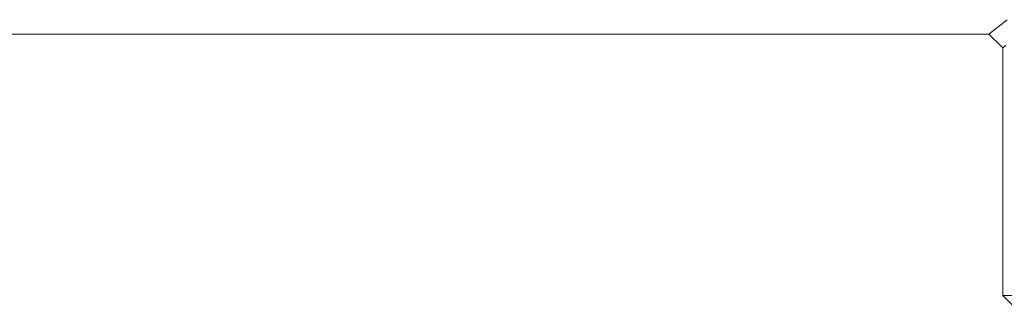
# Model space of a CAD drawing. Header units: millimetres. Extents: x 3925 to 5043, y -86 to 778.
# Tile 5 of 159: x 4102 to 4137, y 201 to 211. Entities that reach past the tile are written whole.
import ezdxf

# ---------------------------------------------------------------- set-up
doc = ezdxf.new("R2010")
doc.units = ezdxf.units.MM
doc.header["$LTSCALE"] = 46.255
doc.layers.add('140-155102-0DXF_CONTINUOUS_LINE', color=7, linetype='CONTINUOUS')

msp = doc.modelspace()

# ---------------------------------------------------------------- linework, layer by layer
at = {"layer": '140-155102-0DXF_CONTINUOUS_LINE', "color": 7, "linetype": 'Continuous', "lineweight": 0}
for p, q in [((4137.4576, 211.3539), (4136.9668, 210.9653)), ((4054.0483, 210.8287), (4136.7981, 210.8287)), ((4136.9668, 210.9653), (4136.7981, 210.8287)), ((4136.7981, 210.8287), (4137.2981, 210.3287)), ((4137.2981, 210.3287), (4137.4153, 210.4238)), ((4137.2981, 201.3287), (4137.2981, 210.3287)), ((4137.2981, 201.3287), (4147.2981, 201.3287)), ((4137.7981, 200.8287), (4137.2981, 201.3287))]:
    msp.add_line(p, q, dxfattribs=at)

doc.saveas('drawing.dxf')
